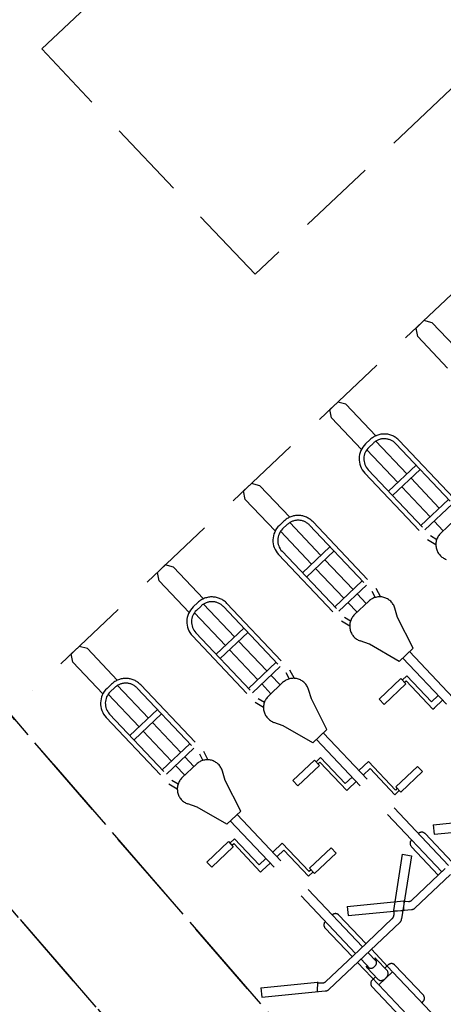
# Model space of a CAD drawing. Header units: metres. Extents: x 104098 to 104607, y 427853 to 428230.
# Tile 8 of 147: x 104241.99 to 104243.33, y 428100.64 to 428103.76. Entities that reach past the tile are written whole.
import ezdxf

# ---------------------------------------------------------------- set-up
doc = ezdxf.new("R2010")
doc.units = ezdxf.units.M
doc.linetypes.add('DASHED2', pattern=[0.375, 0.25, -0.125])

# ---------------------------------------------------------------- blocks, each defined once
blk = doc.blocks.new('school2')
at = {"color": 252, "linetype": 'DASHED2'}
for p, q in [((107949.1622, 456595.5761), (107950.8174, 456632.75)), ((107949.5674, 456604.6761), (107950.6594, 456629.2029)), ((107951.0594, 456629.1926), (107949.9856, 456605.0761)), ((107951.8203, 456613.6302), (107953.7991, 456613.6302)), ((107951.8203, 456612.6492), (107951.8203, 456613.6302)), ((107953.7991, 456612.6492), (107951.8203, 456612.6492)), ((107949.9125, 456612.4261), (107949.7166, 456608.0261)), ((107950.117, 456608.0261), (107950.3129, 456612.4261)), ((107950.3129, 456612.4261), (107950.2171, 456610.2761)), ((107950.778, 456612.1761), (107950.403, 456612.1761)), ((107950.559, 456612.1531), (107950.5734, 456612.1761)), ((107950.6076, 456612.1761), (107950.5734, 456612.1761)), ((107950.622, 456612.1531), (107950.6076, 456612.1761)), ((107951.153, 456612.1761), (107950.778, 456612.1761)), ((107951.153, 456612.1761), (107950.778, 456612.1761)), ((107950.934, 456612.1531), (107950.9484, 456612.1761)), ((107950.9826, 456612.1761), (107950.9484, 456612.1761)), ((107950.997, 456612.1531), (107950.9826, 456612.1761)), ((107951.528, 456612.1761), (107951.153, 456612.1761)), ((107951.528, 456612.1761), (107951.153, 456612.1761)), ((107951.309, 456612.1531), (107951.3234, 456612.1761)), ((107951.3576, 456612.1761), (107951.3234, 456612.1761)), ((107951.372, 456612.1531), (107951.3576, 456612.1761)), ((107951.903, 456612.1761), (107951.528, 456612.1761)), ((107951.903, 456612.1761), (107951.528, 456612.1761)), ((107951.684, 456612.1531), (107951.6984, 456612.1761)), ((107951.7326, 456612.1761), (107951.6984, 456612.1761)), ((107951.747, 456612.1531), (107951.7326, 456612.1761)), ((107952.278, 456612.1761), (107951.903, 456612.1761)), ((107952.278, 456612.1761), (107951.903, 456612.1761)), ((107952.059, 456612.1531), (107952.0734, 456612.1761)), ((107952.1076, 456612.1761), (107952.0734, 456612.1761)), ((107952.122, 456612.1531), (107952.1076, 456612.1761)), ((107950.559, 456612.0156), (107950.559, 456612.1531)), ((107950.622, 456612.0156), (107950.622, 456612.1531)), ((107950.934, 456612.0156), (107950.934, 456612.1531)), ((107950.997, 456612.0156), (107950.997, 456612.1531)), ((107951.309, 456612.0156), (107951.309, 456612.1531)), ((107951.372, 456612.0156), (107951.372, 456612.1531)), ((107951.684, 456612.0156), (107951.684, 456612.1531)), ((107951.747, 456612.0156), (107951.747, 456612.1531)), ((107952.059, 456612.0156), (107952.059, 456612.1531)), ((107952.122, 456612.0156), (107952.122, 456612.1531)), ((107950.5805, 456612.0192), (107950.6005, 456612.0192)), ((107950.9555, 456612.0192), (107950.9755, 456612.0192)), ((107951.3305, 456612.0192), (107951.3505, 456612.0192)), ((107951.7055, 456612.0192), (107951.7255, 456612.0192)), ((107950.5705, 456612.0032), (107950.5705, 456611.8606)), ((107950.6005, 456612.0042), (107950.5805, 456612.0042)), ((107950.6105, 456612.0032), (107950.6105, 456611.8606)), ((107950.9455, 456612.0032), (107950.9455, 456611.8606)), ((107950.9755, 456612.0042), (107950.9555, 456612.0042)), ((107950.9855, 456612.0032), (107950.9855, 456611.8606)), ((107951.3205, 456612.0032), (107951.3205, 456611.8606)), ((107951.3505, 456612.0042), (107951.3305, 456612.0042)), ((107951.3605, 456612.0032), (107951.3605, 456611.8606)), ((107951.6955, 456612.0032), (107951.6955, 456611.8606)), ((107951.7255, 456612.0042), (107951.7055, 456612.0042)), ((107951.7355, 456612.0032), (107951.7355, 456611.8606)), ((107950.5155, 456611.9542), (107950.5155, 456611.6653)), ((107950.5305, 456611.9542), (107950.5305, 456611.6674)), ((107950.6505, 456611.9542), (107950.6505, 456611.6674)), ((107950.6655, 456611.9542), (107950.6655, 456611.6653)), ((107950.8905, 456611.9542), (107950.8905, 456611.6653)), ((107950.9055, 456611.9542), (107950.9055, 456611.6674)), ((107951.0255, 456611.9542), (107951.0255, 456611.6674)), ((107951.0405, 456611.9542), (107951.0405, 456611.6653)), ((107951.2655, 456611.9542), (107951.2655, 456611.6653)), ((107951.2805, 456611.9542), (107951.2805, 456611.6674)), ((107951.4005, 456611.9542), (107951.4005, 456611.6674)), ((107951.4155, 456611.9542), (107951.4155, 456611.6653)), ((107951.6405, 456611.9542), (107951.6405, 456611.6653)), ((107951.6555, 456611.9542), (107951.6555, 456611.6674)), ((107951.7755, 456611.9542), (107951.7755, 456611.6674)), ((107951.7905, 456611.9542), (107951.7905, 456611.6653)), ((107950.6505, 456611.8606), (107950.5305, 456611.8606)), ((107950.6505, 456611.8418), (107950.5305, 456611.8418)), ((107950.5705, 456611.8418), (107950.5705, 456611.7119)), ((107950.6105, 456611.8418), (107950.6105, 456611.7119)), ((107951.0255, 456611.8606), (107950.9055, 456611.8606)), ((107951.0255, 456611.8418), (107950.9055, 456611.8418)), ((107950.9455, 456611.8418), (107950.9455, 456611.7119)), ((107950.9855, 456611.8418), (107950.9855, 456611.7119)), ((107951.4005, 456611.8606), (107951.2805, 456611.8606)), ((107951.4005, 456611.8418), (107951.2805, 456611.8418)), ((107951.3205, 456611.8418), (107951.3205, 456611.7119)), ((107951.3605, 456611.8418), (107951.3605, 456611.7119)), ((107951.7755, 456611.8606), (107951.6555, 456611.8606)), ((107951.7755, 456611.8418), (107951.6555, 456611.8418)), ((107951.6955, 456611.8418), (107951.6955, 456611.7119)), ((107951.7355, 456611.8418), (107951.7355, 456611.7119)), ((107950.6505, 456611.7119), (107950.5305, 456611.7119)), ((107951.0255, 456611.7119), (107950.9055, 456611.7119)), ((107951.4005, 456611.7119), (107951.2805, 456611.7119)), ((107951.7755, 456611.7119), (107951.6555, 456611.7119)), ((107950.6505, 456611.6931), (107950.5305, 456611.6931)), ((107950.5705, 456611.6931), (107950.5705, 456611.6509)), ((107950.6105, 456611.6931), (107950.6105, 456611.6509)), ((107951.0255, 456611.6931), (107950.9055, 456611.6931)), ((107950.9455, 456611.6931), (107950.9455, 456611.6509)), ((107950.9855, 456611.6931), (107950.9855, 456611.6509)), ((107951.4005, 456611.6931), (107951.2805, 456611.6931)), ((107951.3205, 456611.6931), (107951.3205, 456611.6509)), ((107951.3605, 456611.6931), (107951.3605, 456611.6509)), ((107951.7755, 456611.6931), (107951.6555, 456611.6931)), ((107951.6955, 456611.6931), (107951.6955, 456611.6509)), ((107950.5155, 456611.6653), (107950.5238, 456611.6358)), ((107950.5305, 456611.6674), (107950.5367, 456611.6454)), ((107950.6213, 456611.6509), (107950.5596, 456611.6509)), ((107950.6505, 456611.6674), (107950.6443, 456611.6454)), ((107950.6655, 456611.6653), (107950.6572, 456611.6358)), ((107950.8905, 456611.6653), (107950.8988, 456611.6358)), ((107950.9055, 456611.6674), (107950.9117, 456611.6454)), ((107950.9963, 456611.6509), (107950.9346, 456611.6509)), ((107951.0255, 456611.6674), (107951.0193, 456611.6454)), ((107951.0405, 456611.6653), (107951.0322, 456611.6358)), ((107951.2655, 456611.6653), (107951.2738, 456611.6358)), ((107951.2805, 456611.6674), (107951.2867, 456611.6454)), ((107951.3713, 456611.6509), (107951.3096, 456611.6509)), ((107951.4005, 456611.6674), (107951.3943, 456611.6454)), ((107951.4155, 456611.6653), (107951.4072, 456611.6358)), ((107951.6405, 456611.6653), (107951.6488, 456611.6358)), ((107951.6555, 456611.6674), (107951.6617, 456611.6454)), ((107951.7463, 456611.6509), (107951.6846, 456611.6509)), ((107950.529, 456611.5507), (107950.515, 456611.5784)), ((107950.652, 456611.5507), (107950.666, 456611.5784)), ((107950.904, 456611.5507), (107950.89, 456611.5784)), ((107951.027, 456611.5507), (107951.041, 456611.5784)), ((107951.279, 456611.5507), (107951.265, 456611.5784)), ((107951.402, 456611.5507), (107951.416, 456611.5784)), ((107950.5601, 456611.4466), (107950.529, 456611.5507)), ((107950.6209, 456611.4466), (107950.652, 456611.5507)), ((107950.9351, 456611.4466), (107950.904, 456611.5507)), ((107950.9959, 456611.4466), (107951.027, 456611.5507)), ((107951.3101, 456611.4466), (107951.279, 456611.5507)), ((107951.3709, 456611.4466), (107951.402, 456611.5507)), ((107950.6209, 456611.4466), (107950.5601, 456611.4466)), ((107950.5755, 456610.8703), (107950.5755, 456611.4466)), ((107950.6055, 456610.8703), (107950.6055, 456611.4466)), ((107950.9959, 456611.4466), (107950.9351, 456611.4466)), ((107950.9505, 456610.8703), (107950.9505, 456611.4466)), ((107950.9805, 456610.8703), (107950.9805, 456611.4466)), ((107951.3709, 456611.4466), (107951.3101, 456611.4466)), ((107951.3255, 456610.8703), (107951.3255, 456611.4466)), ((107951.3555, 456610.8703), (107951.3555, 456611.4466)), ((107950.4321, 456611.4035), (107950.5262, 456611.4035)), ((107950.4321, 456611.3807), (107950.4321, 456611.4035)), ((107950.5262, 456611.4035), (107950.5262, 456611.3807)), ((107950.5262, 456611.3967), (107950.5462, 456611.3967)), ((107950.5462, 456611.3967), (107950.5462, 456611.2831)), ((107950.8071, 456611.4035), (107950.9012, 456611.4035)), ((107950.8071, 456611.3807), (107950.8071, 456611.4035)), ((107950.9012, 456611.4035), (107950.9012, 456611.3807)), ((107950.9012, 456611.3967), (107950.9212, 456611.3967)), ((107950.9212, 456611.3967), (107950.9212, 456611.2831)), ((107951.1821, 456611.4035), (107951.2762, 456611.4035)), ((107951.1821, 456611.3807), (107951.1821, 456611.4035)), ((107951.2762, 456611.4035), (107951.2762, 456611.3807)), ((107951.2762, 456611.3967), (107951.2962, 456611.3967)), ((107951.2962, 456611.3967), (107951.2962, 456611.2831)), ((107950.4321, 456611.3807), (107950.5262, 456611.3807)), ((107950.5262, 456611.3873), (107950.5341, 456611.3873)), ((107950.5341, 456611.3873), (107950.5341, 456611.2634)), ((107950.8071, 456611.3807), (107950.9012, 456611.3807)), ((107950.9012, 456611.3873), (107950.9091, 456611.3873)), ((107950.9091, 456611.3873), (107950.9091, 456611.2634)), ((107951.1821, 456611.3807), (107951.2762, 456611.3807)), ((107951.2762, 456611.3873), (107951.2841, 456611.3873)), ((107951.2841, 456611.3873), (107951.2841, 456611.2634)), ((107950.5755, 456611.2831), (107950.5462, 456611.2831)), ((107950.6469, 456611.2831), (107950.6055, 456611.2831)), ((107950.6469, 456611.1592), (107950.6469, 456611.2831)), ((107950.9505, 456611.2831), (107950.9212, 456611.2831)), ((107951.0219, 456611.2831), (107950.9805, 456611.2831)), ((107951.0219, 456611.1592), (107951.0219, 456611.2831)), ((107951.3255, 456611.2831), (107951.2962, 456611.2831)), ((107950.5341, 456611.2634), (107950.5406, 456611.2634)), ((107950.5406, 456611.2634), (107950.5755, 456611.2634)), ((107950.6055, 456611.2634), (107950.6352, 456611.2634)), ((107950.6352, 456611.1497), (107950.6352, 456611.2634)), ((107950.9091, 456611.2634), (107950.9156, 456611.2634)), ((107950.9156, 456611.2634), (107950.9505, 456611.2634)), ((107950.9805, 456611.2634), (107951.0102, 456611.2634)), ((107951.0102, 456611.1497), (107951.0102, 456611.2634)), ((107951.2841, 456611.2634), (107951.2906, 456611.2634)), ((107951.2906, 456611.2634), (107951.3255, 456611.2634)), ((107950.6548, 456611.1497), (107950.6352, 456611.1497)), ((107950.6548, 456611.1592), (107950.6469, 456611.1592)), ((107950.7489, 456611.1658), (107950.6548, 456611.1658)), ((107950.6548, 456611.143), (107950.6548, 456611.1658)), ((107950.7489, 456611.1658), (107950.7489, 456611.143)), ((107951.0298, 456611.1497), (107951.0102, 456611.1497)), ((107951.0298, 456611.1592), (107951.0219, 456611.1592)), ((107951.1239, 456611.1658), (107951.0298, 456611.1658)), ((107951.0298, 456611.143), (107951.0298, 456611.1658)), ((107951.1239, 456611.1658), (107951.1239, 456611.143)), ((107950.7489, 456611.143), (107950.6548, 456611.143)), ((107951.1239, 456611.143), (107951.0298, 456611.143)), ((107950.2831, 456610.9969), (107950.2655, 456610.9732)), ((107950.2831, 456610.9969), (107950.4256, 456610.8868)), ((107950.5605, 456610.8703), (107950.5605, 456610.9942)), ((107950.6205, 456610.8703), (107950.6205, 456610.9942)), ((107950.6581, 456610.9969), (107950.6405, 456610.9732)), ((107950.6581, 456610.9969), (107950.8006, 456610.8868)), ((107950.8978, 456610.9969), (107950.7554, 456610.8868)), ((107950.8978, 456610.9969), (107950.9155, 456610.9732)), ((107950.9355, 456610.8703), (107950.9355, 456610.9942)), ((107950.9955, 456610.8703), (107950.9955, 456610.9942)), ((107951.0331, 456610.9969), (107951.0155, 456610.9732)), ((107951.0331, 456610.9969), (107951.1756, 456610.8868)), ((107950.2655, 456610.9732), (107950.4244, 456610.8498)), ((107950.5755, 456610.9792), (107950.5755, 456610.9792)), ((107950.6055, 456610.9792), (107950.6055, 456610.9792)), ((107950.6405, 456610.9732), (107950.7994, 456610.8498)), ((107950.9155, 456610.9732), (107950.7566, 456610.8498)), ((107950.9505, 456610.9792), (107950.9505, 456610.9792)), ((107950.9805, 456610.9792), (107950.9805, 456610.9792)), ((107951.0155, 456610.9732), (107951.1744, 456610.8498)), ((107950.4261, 456610.8873), (107950.4047, 456610.8662)), ((107950.4243, 456610.8855), (107950.4348, 456610.8748)), ((107950.5905, 456610.8703), (107950.4455, 456610.8703)), ((107950.5905, 456610.8703), (107950.7354, 456610.8703)), ((107950.7567, 456610.8855), (107950.7461, 456610.8748)), ((107950.7549, 456610.8873), (107950.7763, 456610.8662)), ((107950.8011, 456610.8873), (107950.7797, 456610.8662)), ((107950.7993, 456610.8855), (107950.8098, 456610.8748)), ((107950.9655, 456610.8703), (107950.8205, 456610.8703)), ((107950.5905, 456610.8453), (107950.4351, 456610.8453)), ((107950.5605, 456610.749), (107950.5605, 456610.8453)), ((107950.5755, 456610.8059), (107950.5755, 456610.8453)), ((107950.5905, 456610.8453), (107950.7459, 456610.8453)), ((107950.6055, 456610.8059), (107950.6055, 456610.8453)), ((107950.6205, 456610.749), (107950.6205, 456610.8453)), ((107950.9655, 456610.8453), (107950.8101, 456610.8453)), ((107950.5705, 456610.7621), (107950.5705, 456610.8124)), ((107950.5746, 456610.8176), (107950.5746, 456610.8095)), ((107950.6064, 456610.8095), (107950.6064, 456610.8176)), ((107950.6105, 456610.7621), (107950.6105, 456610.8124)), ((107950.5405, 456610.628), (107950.5405, 456610.7577)), ((107950.5555, 456610.7727), (107950.5705, 456610.7727)), ((107950.5605, 456610.5428), (107950.5605, 456610.7477)), ((107950.6205, 456610.7477), (107950.5605, 456610.7477)), ((107950.6255, 456610.7727), (107950.6105, 456610.7727)), ((107950.6205, 456610.5428), (107950.6205, 456610.7477)), ((107950.6405, 456610.628), (107950.6405, 456610.7577)), ((107950.6255, 456610.613), (107950.6205, 456610.613))]:
    blk.add_line(p, q, dxfattribs=at)
for centre, radius, start, end in [((107950.5805, 456611.9542), 0.065, 90, 180), ((107950.6005, 456611.9542), 0.065, 0, 90), ((107950.9555, 456611.9542), 0.065, 90, 180), ((107950.9755, 456611.9542), 0.065, 0, 90), ((107951.3305, 456611.9542), 0.065, 90, 180), ((107951.3505, 456611.9542), 0.065, 0, 90), ((107951.7055, 456611.9542), 0.065, 90, 180), ((107951.7255, 456611.9542), 0.065, 0, 90), ((107950.5805, 456611.9542), 0.05, 90, 180), ((107950.6005, 456611.9542), 0.05, 0, 90), ((107950.9555, 456611.9542), 0.05, 90, 180), ((107950.9755, 456611.9542), 0.05, 0, 90), ((107951.3305, 456611.9542), 0.05, 90, 180), ((107951.3505, 456611.9542), 0.05, 0, 90), ((107951.7055, 456611.9542), 0.05, 90, 180), ((107951.7255, 456611.9542), 0.05, 0, 90), ((107950.5596, 456611.6009), 0.05, 90, 206.7766), ((107950.6213, 456611.6009), 0.05, 333.2234, 90), ((107950.9346, 456611.6009), 0.05, 90, 206.7766), ((107950.9963, 456611.6009), 0.05, 333.2234, 90), ((107951.3096, 456611.6009), 0.05, 90, 206.7766), ((107951.3713, 456611.6009), 0.05, 333.2234, 90), ((107951.6846, 456611.6009), 0.05, 90, 206.7766), ((107950.5755, 456610.9942), 0.015, 90, 180), ((107950.6055, 456610.9942), 0.015, 0, 90), ((107950.9505, 456610.9942), 0.015, 90, 180), ((107950.9805, 456610.9942), 0.015, 0, 90), ((107950.4455, 456610.8853), 0.015, 224.5142, 270), ((107950.7354, 456610.8853), 0.015, 270, 315.4858), ((107950.8205, 456610.8853), 0.015, 224.5142, 270), ((107950.4351, 456610.8603), 0.015, 224.5142, 270), ((107950.7459, 456610.8603), 0.015, 270, 315.4858), ((107950.8101, 456610.8603), 0.015, 224.5142, 270), ((107950.5555, 456610.7577), 0.015, 90, 180), ((107950.6255, 456610.7577), 0.015, 0, 90), ((107950.6255, 456610.628), 0.015, 270, 0)]:
    blk.add_arc(centre, radius, start, end, dxfattribs=at)
for centre, major_axis, ratio, start_param, end_param in [((107950.5905, 456610.8124), (0.02, 0), 0.800676, 2.805416, 3.141593), ((107950.5905, 456610.8095), (0.0159, 0), 0.684311, 3.141593, 6.283185), ((107950.5905, 456610.8124), (-0.02, 0), 0.800676, 3.141593, 3.477769), ((107950.5905, 456610.7621), (0.02, 0), 0.718093, 3.141593, 6.283185)]:
    blk.add_ellipse(centre, major_axis=major_axis, ratio=ratio, start_param=start_param, end_param=end_param, dxfattribs=at)

msp = doc.modelspace()

# ---------------------------------------------------------------- block references
at = {"rotation": 43.40342385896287}
msp.add_blockref('school2', (339564.7791, 22181.4821), dxfattribs=at)

doc.saveas('drawing.dxf')
